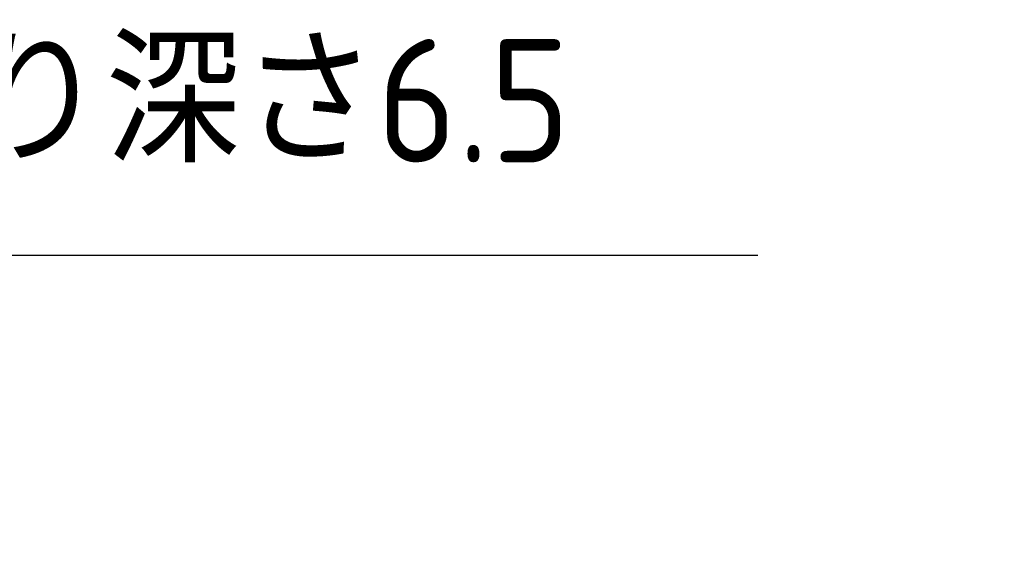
# Model space of a CAD drawing. Header units: millimetres. Extents: x 8809 to 9805, y 1960 to 2646.
# Tile 48 of 48: x 9551 to 9631, y 2442 to 2487. Entities that reach past the tile are written whole.
import ezdxf

# ---------------------------------------------------------------- set-up
doc = ezdxf.new("R2010")
doc.units = ezdxf.units.MM
doc.header["$LTSCALE"] = 0.8
doc.layers.get('0').update_dxf_attribs({"lineweight": 30})
doc.layers.add('5', color=3, linetype='Continuous', lineweight=15)
doc.styles.get("Standard").update_dxf_attribs({"font": 'ISOCP.SHX', "bigfont": 'EXTFONT.SHX'})
doc.dimstyles.new('GEN-ISO', dxfattribs={"dimtxt": 3.2, "dimasz": 2.5, "dimexe": 1, "dimexo": 0.5, "dimgap": 1, "dimtad": 1, "dimdec": 3, "dimdsep": 46, "dimtxsty": 'STANDARD', "dimblk1": 'OPEN', "dimblk2": 'OPEN', "dimsah": 1, "dimcen": 0, "dimclrd": 256, "dimclre": 256, "dimclrt": 2, "dimadec": 0, "dimazin": 0, "dimtp": 0.1, "dimtm": 0.1, "dimtfac": 0.71, "dimtdec": 3, "dimtmove": 0, "dimatfit": 3, "dimldrblk": 'OPEN', "dimfxl": 1, "dimtzin": 0, "dimarcsym": 0})

# ---------------------------------------------------------------- blocks, each defined once
blk = doc.blocks.new('_OPEN')
at = {"color": 0, "linetype": 'ByBlock'}
for p, q in [((-1, 0.167), (0, 0)), ((0, 0), (-1, -0.167)), ((0, 0), (-1, 0))]:
    blk.add_line(p, q, dxfattribs=at)

msp = doc.modelspace()

# ---------------------------------------------------------------- texts
at = {"layer": '5', "color": 2, "insert": (9442.6821, 2472.029), "char_height": 10, "width": 207.867967, "attachment_point": 7}
msp.add_mtext('4-6.6キリ,φ11深座ぐり深さ6.5', dxfattribs=at)

# ---------------------------------------------------------------- leaders
at = {"layer": '5', "annotation_type": 0, "has_hookline": 1, "hookline_direction": 0, "text_width": 167.9142}
msp.add_leader([(9412.4093, 2442.4582), (9430.6821, 2467.529), (9438.1821, 2467.529)], dimstyle='GEN-ISO', override={"dimscale": 3, "dimgap": 1.5, "dimtad": 1, "dimdec": 3, "dimtdec": 3, "dimarcsym": 1}, dxfattribs=at)

doc.saveas('drawing.dxf')
